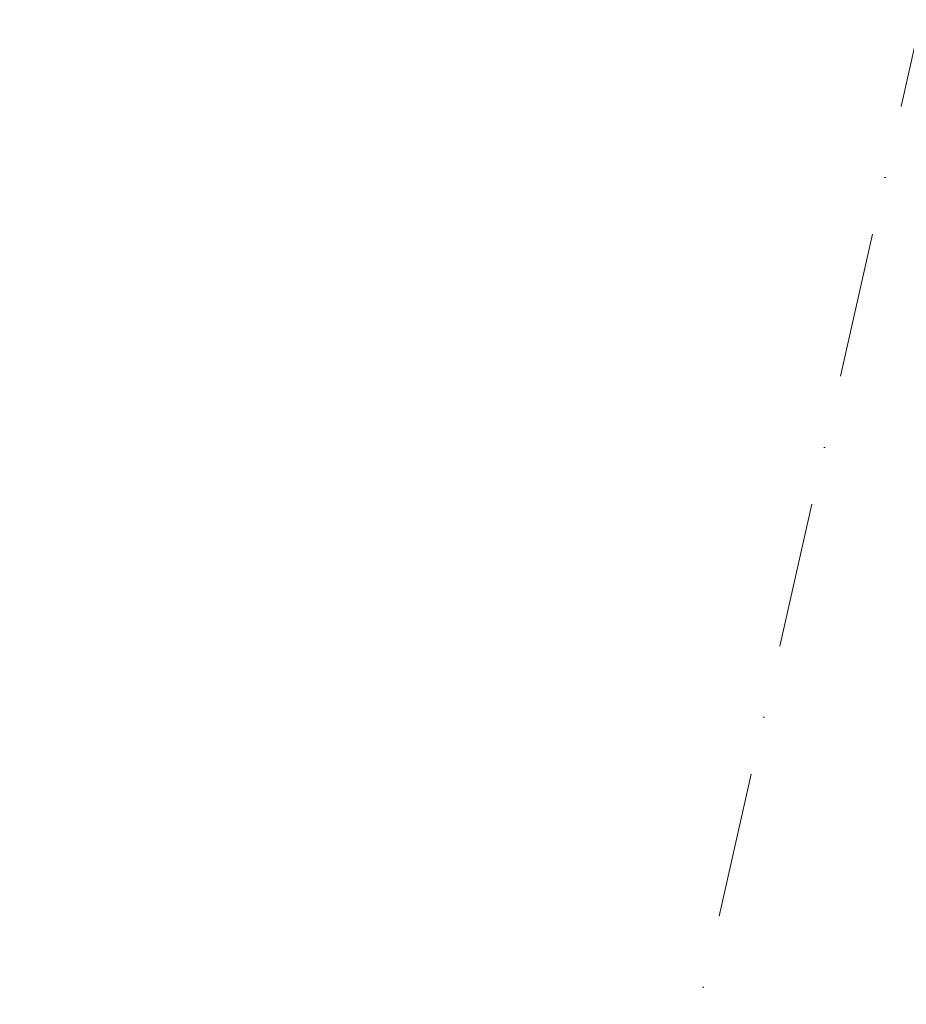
# Model space of a CAD drawing. Header units: millimetres. Extents: x -7218036 to -6881410, y 6117771 to 6219607.
# Tile 17 of 84: x -7172273 to -7170126, y 6135262 to 6137648. Entities that reach past the tile are written whole.
import ezdxf
from ezdxf.enums import TextEntityAlignment as Align

# ---------------------------------------------------------------- set-up
doc = ezdxf.new("R2010")
doc.units = ezdxf.units.MM
doc.header["$MEASUREMENT"] = 0
doc.linetypes.add('Штрихпунктирная', pattern=[670.277762, 352.777767, -176.388884, 0, -141.111112])
doc.layers.add('АР-Чертеж-Оси_Осевые размеры.АР', color=7, linetype='Continuous')
doc.layers.add('АР-Чертеж-Оси_Осевые размеры.АР_Ном._пера__120', color=7, linetype='Continuous', lineweight=0)
doc.styles.add('РЎР“Р•РќР•Р\xa0Р\x98Р\xa0_РЎРўР\x98Р›Р¬_3', font='GOTHIC.TTF')

# ---------------------------------------------------------------- blocks, each defined once
blk = doc.blocks.new('Стандартный Маркер Сетки[8]_1', base_point=(-7167491.3, 6149223.3))
at = {"layer": 'АР-Чертеж-Оси_Осевые размеры.АР_Ном._пера__120', "color": 7, "linetype": 'Штрихпунктирная', "lineweight": 0}
blk.add_line((-7167710.4, 6148247.6), (-7172273, 6127933.2), dxfattribs=at)
at = {"layer": 'АР-Чертеж-Оси_Осевые размеры.АР_Ном._пера__120', "color": 7, "lineweight": 0, "style": 'РЎР“Р•РќР•Р\xa0Р\x98Р\xa0_РЎРўР\x98Р›Р¬_3'}
blk.add_attdef('AC_MarkerText_1', text='', height=350, rotation=347.3417, dxfattribs=at).set_placement((-7172531.7, 6126650.8), align=Align.TOP_CENTER)
blk = doc.blocks.new('Стандартный Маркер Сетки[29]_1', base_point=(-7167491.3, 6149223.3))
at = {"layer": 'АР-Чертеж-Оси_Осевые размеры.АР_Ном._пера__120', "color": 7, "linetype": 'Штрихпунктирная', "lineweight": 0}
blk.add_line((-7167710.4, 6148247.6), (-7172273, 6127933.2), dxfattribs=at)
at = {"layer": 'АР-Чертеж-Оси_Осевые размеры.АР_Ном._пера__120', "color": 7, "lineweight": 0, "style": 'РЎР“Р•РќР•Р\xa0Р\x98Р\xa0_РЎРўР\x98Р›Р¬_3'}
blk.add_attdef('AC_MarkerText_1', text='', height=350, rotation=347.3417, dxfattribs=at).set_placement((-7172531.7, 6126650.8), align=Align.TOP_CENTER)

msp = doc.modelspace()

# ---------------------------------------------------------------- block references
at = {"layer": 'АР-Чертеж-Оси_Осевые размеры.АР', "color": 8, "linetype": 'Continuous', "lineweight": 15}
for name in ['Стандартный Маркер Сетки[8]_1', 'Стандартный Маркер Сетки[29]_1']:
    msp.add_blockref(name, (-7167491.3, 6149223.3), dxfattribs=at)

doc.saveas('drawing.dxf')
